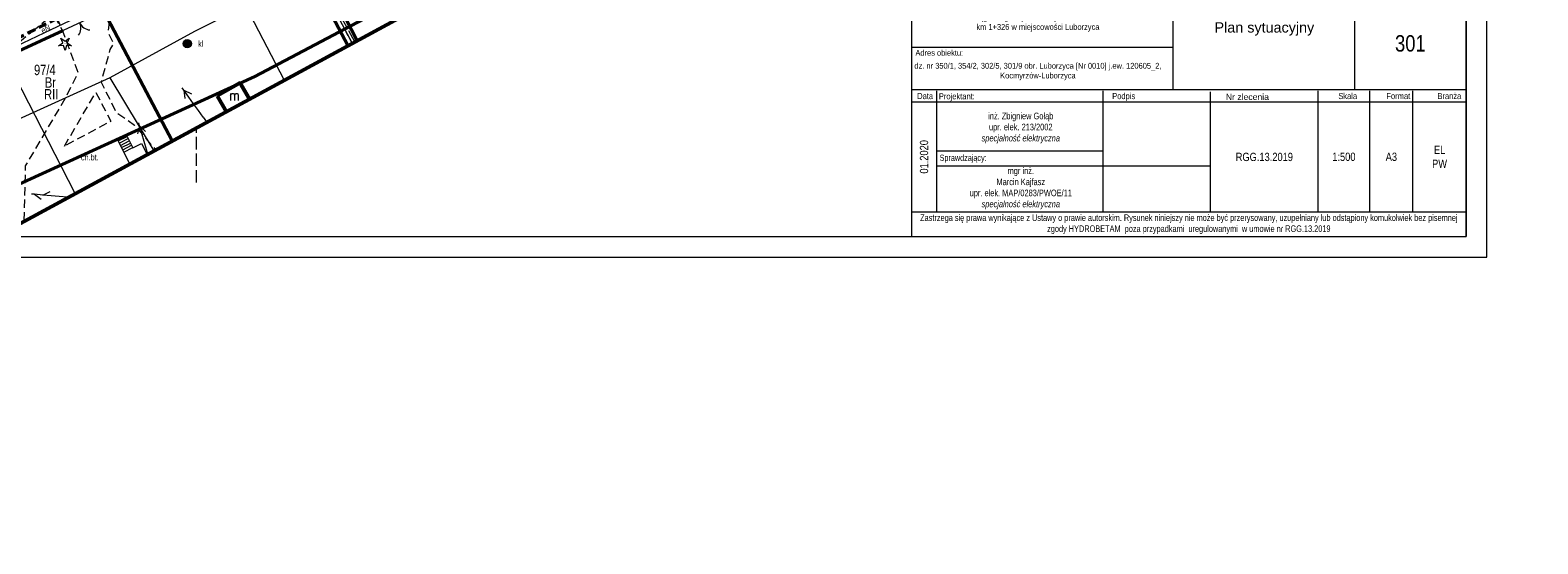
# Model space of a CAD drawing. Header units: metres. Extents: x 7437415 to 7437762, y 5556624 to 5556902.
# Tile 18 of 41: x 7437580 to 7437762, y 5556624 to 5556685. Entities that reach past the tile are written whole.
import ezdxf
from ezdxf.enums import TextEntityAlignment as Align

# ---------------------------------------------------------------- set-up
doc = ezdxf.new("R2010")
doc.units = ezdxf.units.M
doc.header["$MEASUREMENT"] = 0
for name, pattern in [('DGN Style 1', [1.842793, 0.003066, -1.839727]), ('EGBK02-500', [2, 1.5, -0.5]), ('EGBU01-500', [1, 0.5, -0.5]), ('KTCR02-500', [1.5, 1, -0.5]), ('KTJZ01-500', [2, 1.5, -0.5])]:
    doc.linetypes.add(name, pattern=pattern)
doc.layers.get('0').update_dxf_attribs({"color": 250, "lineweight": 5})
for name, color, linetype, lineweight in [('_TABELKA', 7, 'Continuous', 9), ('brama (linia) - symbol', 7, 'Continuous', 5), ('BUIB02_01', 250, 'Continuous', 5), ('EGBB01', 250, 'Continuous', 5), ('EGBD03', 250, 'Continuous', 5), ('EGBK02', 250, 'Continuous', 5), ('EGBS10', 250, 'Continuous', 5), ('EGBU01', 250, 'Continuous', 5), ('KTCR02', 250, 'Continuous', 5), ('KTJZ01', 250, 'Continuous', 5), ('KTOK02', 250, 'Continuous', 5), ('KTOK05_01', 250, 'Continuous', 5), ('MPZP', 250, 'Continuous', 5), ('OBOP01_01', 250, 'Continuous', 5), ('przewód elektroenergetyczny (linia)', 7, 'Continuous', 5), ('przewód elektroenergetyczny (linia)-Atr1', 7, 'Continuous', 5), ('przewód elektroenergetyczny niskiego napięcia (linia) - symbol', 7, 'Continuous', 5), ('przewód kanalizacyjny (linia)', 7, 'Continuous', 5), ('SUPG_01', 250, 'Continuous', 5), ('SUUS07', 250, 'Continuous', 5), ('Warstwa 1', 250, 'Continuous', 5)]:
    doc.layers.add(name, color=color, linetype=linetype, lineweight=lineweight)
doc.styles.add('ROMANS', font='arial.ttf', dxfattribs={"width": 0.8})
doc.styles.get("Standard").update_dxf_attribs({"font": 'txt.shx', "width": 0.75})
doc.linetypes.add('KTOK05_01-500', pattern='A,3.75,[13,dgnlstyle-rozp_2015.shx,S=0.002778,R=0,X=0,Y=0],3.75', length=7.5)

# ---------------------------------------------------------------- blocks, each defined once
blk = doc.blocks.new('PE04')
at = {"color": 0, "linetype": 'Continuous', "lineweight": 13, "ltscale": 10}
for p, q in [((6.5, 0), (0, 0)), ((6.5, 0), (16.5, 0)), ((16.5, 0), (26.5, 0)), ((26.5, 0), (36.5, 0)), ((36.5, 0), (46.5, 0)), ((46.5, 0), (37.84, 5)), ((46.5, 0), (37.84, -5)), ((46.5, 0), (50, 0))]:
    blk.add_line(p, q, dxfattribs=at)
blk = doc.blocks.new('OK02')
at = {"layer": 'brama (linia) - symbol', "color": 0, "linetype": 'Continuous', "lineweight": 13, "ltscale": 10}
for centre, start, end in [((-15, 0), 0, 60), ((15, 0), 120, 180)]:
    blk.add_arc(centre, 15, start, end, dxfattribs=at)
blk = doc.blocks.new('OBOP01_01')
at = {"layer": 'OBOP01_01', "linetype": 'Continuous', "lineweight": 13}
h = blk.add_hatch(color=96, dxfattribs=at)
edge = h.paths.add_edge_path()
edge.add_arc((0, 0), 0.05, 0, 360)
at = {"layer": 'OBOP01_01', "color": 96, "linetype": 'Continuous', "lineweight": 13, "flags": 128}
blk.add_lwpolyline([(0, -0.83), (-0.17, -0.23), (-0.79, -0.26), (-0.27, 0.09), (-0.49, 0.67), (0, 0.28), (0.49, 0.67), (0.27, 0.09), (0.79, -0.26), (0.17, -0.23), (0, -0.83)], close=True, dxfattribs=at)
blk = doc.blocks.new('SUUS07')
at = {"layer": 'SUUS07', "linetype": 'Continuous', "lineweight": 13}
h = blk.add_hatch(color=8, dxfattribs=at)
edge = h.paths.add_edge_path()
edge.add_arc((0, 0), 0.5, 0, 360)
at = {"layer": 'SUUS07', "color": 250, "linetype": 'Continuous', "lineweight": 13}
blk.add_line((-0.5, 0), (0.5, 0), dxfattribs=at)
blk.add_circle((0, 0), 0.5, dxfattribs=at)

msp = doc.modelspace()

# ---------------------------------------------------------------- linework, layer by layer
at = {"color": 0, "linetype": 'Continuous', "lineweight": 13}
for p, q in [((7437593.127, 5556673.901), (7437592.892, 5556672.929)), ((7437593.127, 5556673.901), (7437592.892, 5556672.929)), ((7437593.127, 5556673.901), (7437593.028, 5556674.236)), ((7437593.127, 5556673.901), (7437593.028, 5556674.236)), ((7437593.409, 5556672.941), (7437593.127, 5556673.901)), ((7437593.127, 5556673.901), (7437593.851, 5556673.211)), ((7437593.409, 5556672.941), (7437593.127, 5556673.901)), ((7437593.127, 5556673.901), (7437593.851, 5556673.211)), ((7437593.691, 5556671.982), (7437593.409, 5556672.941)), ((7437593.691, 5556671.982), (7437593.409, 5556672.941)), ((7437593.974, 5556671.023), (7437593.691, 5556671.982)), ((7437593.974, 5556671.023), (7437593.691, 5556671.982)), ((7437594.131, 5556670.489), (7437593.974, 5556671.023)), ((7437594.131, 5556670.489), (7437593.974, 5556671.023)), ((7437580.468, 5556665.637), (7437580.119, 5556665.668)), ((7437580.468, 5556665.637), (7437580.119, 5556665.668)), ((7437581.464, 5556665.55), (7437580.468, 5556665.637)), ((7437580.468, 5556665.637), (7437581.287, 5556665.063)), ((7437581.464, 5556665.55), (7437580.468, 5556665.637)), ((7437580.468, 5556665.637), (7437581.287, 5556665.063)), ((7437581.464, 5556665.55), (7437582.37, 5556665.972)), ((7437581.464, 5556665.55), (7437582.37, 5556665.972)), ((7437582.46, 5556665.462), (7437581.464, 5556665.55)), ((7437582.46, 5556665.462), (7437581.464, 5556665.55)), ((7437583.456, 5556665.374), (7437582.46, 5556665.462)), ((7437583.456, 5556665.374), (7437582.46, 5556665.462)), ((7437584.452, 5556665.287), (7437583.456, 5556665.374)), ((7437584.452, 5556665.287), (7437583.456, 5556665.374)), ((7437584.452, 5556665.287), (7437584.525, 5556665.281)), ((7437584.452, 5556665.287), (7437584.525, 5556665.281))]:
    msp.add_line(p, q, dxfattribs=at)
at = {"layer": '_TABELKA'}
for p, q in [((7437686.1, 5556695.807), (7437686.1, 5556660.566)), ((7437717.636, 5556678.257), (7437717.636, 5556695.807)), ((7437752.925, 5556695.807), (7437752.925, 5556684.445)), ((7437739.465, 5556689.729), (7437739.465, 5556678.257)), ((7437752.925, 5556688.007), (7437752.925, 5556660.566)), ((7437686.1, 5556683.345), (7437717.636, 5556683.345)), ((7437686.1, 5556678.257), (7437752.925, 5556678.257)), ((7437689.145, 5556663.546), (7437689.145, 5556678.08)), ((7437722.142, 5556663.546), (7437722.142, 5556677.967)), ((7437735.073, 5556663.546), (7437735.073, 5556678.08)), ((7437741.307, 5556663.546), (7437741.307, 5556678.08)), ((7437746.507, 5556663.546), (7437746.507, 5556678.08)), ((7437686.1, 5556676.754), (7437752.925, 5556676.754))]:
    msp.add_line(p, q, dxfattribs=at)
at = {"layer": '_TABELKA', "ltscale": 10}
msp.add_line((7437686.1, 5556663.546), (7437752.925, 5556663.546), dxfattribs=at)
at = {"layer": '_TABELKA', "color": 7}
for points in [[(7437755.425, 5556804.566), (7437414.651, 5556804.566), (7437414.651, 5556658.066), (7437755.425, 5556658.066)], [(7437752.925, 5556802.066), (7437417.151, 5556802.066), (7437417.151, 5556660.566), (7437752.925, 5556660.566)]]:
    msp.add_lwpolyline(points, close=True, dxfattribs=at)
at = {"layer": '_TABELKA'}
for points in [[(7437709.157, 5556678.08), (7437709.157, 5556663.546)], [(7437689.145, 5556670.86), (7437709.157, 5556670.86)], [(7437689.145, 5556669.062), (7437722.142, 5556669.062)]]:
    msp.add_lwpolyline(points, dxfattribs=at)
at = {"layer": '_TABELKA', "linetype": 'DGN Style 1', "flags": 128}
msp.add_lwpolyline([(7437746.664, 5556660.566), (7437752.925, 5556660.566), (7437752.925, 5556676.522)], dxfattribs=at)
at = {"layer": '_TABELKA', "flags": 128}
msp.add_lwpolyline([(7437686.1, 5556660.566), (7437752.925, 5556660.566)], dxfattribs=at)
at = {"layer": 'BUIB02_01', "color": 212, "linetype": 'Continuous', "lineweight": 40}
msp.add_line((7437609.016, 5556704.209), (7437619.315, 5556684.139), dxfattribs=at)
at = {"layer": 'EGBB01', "color": 7, "linetype": 'Continuous', "lineweight": 53, "flags": 128}
for points in [[(7437605.26, 5556679.07), (7437602.48, 5556677.49)], [(7437606.366, 5556677.122), (7437605.26, 5556679.07)], [(7437602.48, 5556677.49), (7437603.561, 5556675.601)]]:
    msp.add_lwpolyline(points, dxfattribs=at)
at = {"layer": 'EGBD03', "color": 96, "linetype": 'Continuous', "lineweight": 13, "flags": 128}
for points in [[(7437608.79, 5556702.48), (7437618.728, 5556683.825)], [(7437588.89, 5556687.53), (7437596.998, 5556672.043)]]:
    msp.add_lwpolyline(points, dxfattribs=at)
at = {"layer": 'EGBK02', "color": 96, "linetype": 'EGBK02-500', "lineweight": 13, "flags": 128}
msp.add_lwpolyline([(7437596.998, 5556672.043), (7437588.89, 5556687.53)], dxfattribs=at)
at = {"layer": 'EGBS10', "color": 7, "linetype": 'Continuous', "lineweight": 13}
for p, q in [((7437590.54, 5556672.06), (7437591.61, 5556672.61)), ((7437590.54, 5556672.06), (7437591.61, 5556672.61)), ((7437591.955, 5556669.309), (7437590.54, 5556672.06)), ((7437590.68, 5556671.79), (7437591.75, 5556672.34)), ((7437590.81, 5556671.53), (7437591.88, 5556672.08)), ((7437590.95, 5556671.26), (7437592.02, 5556671.81)), ((7437591.09, 5556670.99), (7437592.16, 5556671.54)), ((7437591.61, 5556672.61), (7437592.32, 5556671.23)), ((7437592.32, 5556671.23), (7437593.34, 5556671.75)), ((7437593.34, 5556671.75), (7437594.019, 5556670.428)), ((7437591.23, 5556670.73), (7437592.3, 5556671.28))]:
    msp.add_line(p, q, dxfattribs=at)
at = {"layer": 'EGBU01', "color": 96, "linetype": 'EGBU01-500', "lineweight": 13, "flags": 128}
for points in [[(7437618.728, 5556683.825), (7437608.79, 5556702.48)], [(7437608.79, 5556702.48), (7437618.728, 5556683.825)], [(7437583.87, 5556685.3), (7437581.3, 5556690.06)], [(7437588.89, 5556687.53), (7437596.998, 5556672.043)], [(7437596.998, 5556672.043), (7437588.89, 5556687.53)], [(7437575.92, 5556681.62), (7437583.87, 5556685.3)]]:
    msp.add_lwpolyline(points, dxfattribs=at)
at = {"layer": 'KTCR02', "color": 7, "linetype": 'KTCR02-500', "lineweight": 13, "flags": 128}
msp.add_lwpolyline([(7437579.22, 5556662.5), (7437579.39, 5556669.07), (7437584.18, 5556677.18), (7437585.74, 5556680.27), (7437583.87, 5556685.3), (7437583.31, 5556686.59), (7437584.59, 5556687.27), (7437588.01, 5556689.01), (7437588.89, 5556687.53), (7437589.46, 5556686.32), (7437589.32, 5556685.09), (7437590, 5556683.81), (7437589.55, 5556683.08), (7437588.49, 5556679.13), (7437590.29, 5556675.55), (7437592.5, 5556673.98), (7437595.057, 5556670.991)], dxfattribs=at)
msp.add_lwpolyline([(7437584.07, 5556671.44), (7437587.86, 5556677.9), (7437589.66, 5556674.43), (7437584.07, 5556671.44)], close=True, dxfattribs=at)
at = {"layer": 'KTJZ01', "color": 7, "linetype": 'KTJZ01-500', "lineweight": 13, "flags": 128}
for points in [[(7437589.109, 5556707.502), (7437587.51, 5556704.57), (7437591.6, 5556694.89), (7437588.51, 5556693.05), (7437585.23, 5556698.82), (7437583.56, 5556697.89), (7437586.26, 5556692.39), (7437588.01, 5556689.01), (7437584.59, 5556687.27), (7437583.01, 5556687.54), (7437568.72, 5556675.73), (7437566.49, 5556680.22), (7437581.79, 5556690.63), (7437580.06, 5556696.08), (7437576.97, 5556698.63), (7437575.78, 5556700.17)], [(7437619.068, 5556684.009), (7437615.7, 5556690.01), (7437608.45, 5556703.74)]]:
    msp.add_lwpolyline(points, dxfattribs=at)
at = {"layer": 'KTOK02', "color": 7, "linetype": 'Continuous', "lineweight": 13, "flags": 128}
msp.add_lwpolyline([(7437587.9, 5556687.21), (7437583.93, 5556685.36)], dxfattribs=at)
at = {"layer": 'KTOK05_01', "color": 7, "linetype": 'KTOK05_01-500', "lineweight": 40, "flags": 128}
for points in [[(7437618.204, 5556683.541), (7437608.27, 5556702.43), (7437608.26, 5556702.42)], [(7437588.89, 5556687.53), (7437597.032, 5556672.062)], [(7437568.97, 5556671.61), (7437569.48, 5556674.26), (7437578.55, 5556682.89), (7437583.93, 5556685.36)]]:
    msp.add_lwpolyline(points, dxfattribs=at)
at = {"layer": 'MPZP', "color": 212, "linetype": 'KTCR02-500', "lineweight": 40, "flags": 128}
msp.add_lwpolyline([(7437480.406, 5556653.046), (7437497.678, 5556655.366), (7437530.257, 5556663.123), (7437555.691, 5556673.002), (7437601.685, 5556696.111), (7437651.01, 5556723.248), (7437712.92, 5556755.928), (7437752.943, 5556777.073)], dxfattribs=at)
at = {"layer": 'MPZP', "color": 212, "linetype": 'KTOK05_01-500', "lineweight": 40, "flags": 128}
msp.add_lwpolyline([(7437495.183, 5556636.991), (7437534.91, 5556646.91), (7437607.002, 5556679.825), (7437691.32, 5556724.349), (7437761.13, 5556762.033)], dxfattribs=at)
at = {"layer": 'przewód elektroenergetyczny (linia)', "color": 1, "linetype": 'Continuous', "lineweight": 13, "flags": 128}
msp.add_lwpolyline([(7437570.15, 5556675.06), (7437569.67, 5556675.52), (7437578.26, 5556683.46), (7437582.47, 5556685.47), (7437587.88, 5556688.07), (7437585.32, 5556692.93), (7437587.22, 5556693.96)], dxfattribs=at)
at = {"layer": 'przewód kanalizacyjny (linia)', "color": 36, "linetype": 'Continuous', "lineweight": 13, "flags": 128}
msp.add_lwpolyline([(7437585.379, 5556665.743), (7437575.73, 5556684.44)], dxfattribs=at)
at = {"layer": 'SUPG_01', "color": 52, "linetype": 'Continuous', "lineweight": 13, "flags": 128}
for points in [[(7437619.69, 5556696.07), (7437619.33, 5556696.07), (7437605.899, 5556688.332), (7437599.734, 5556685.262), (7437589.523, 5556679.677), (7437568.76, 5556670.23), (7437547.783, 5556659.698), (7437510.677, 5556638.674)], [(7437605.899, 5556688.332), (7437610.54, 5556679.386)], [(7437589.523, 5556679.677), (7437594.859, 5556670.884)]]:
    msp.add_lwpolyline(points, dxfattribs=at)
at = {"layer": 'Warstwa 1', "color": 7, "linetype": 'KTJZ01-500', "lineweight": 13}
msp.add_line((7437600, 5556667.05), (7437600, 5556673.667), dxfattribs=at)
at = {"layer": 'Warstwa 1', "color": 207, "linetype": 'Continuous', "lineweight": 53, "true_color": 0x6e1e6e, "flags": 128}
msp.add_lwpolyline([(7437466.384, 5556694.725), (7437479.253, 5556654.299), (7437507.556, 5556623.548), (7437507.556, 5556623.548), (7437761.553, 5556761.255), (7437724.258, 5556829.774), (7437466.384, 5556694.725)], close=True, dxfattribs=at)

# ---------------------------------------------------------------- block references
at = {"layer": 'KTOK02', "color": 7, "linetype": 'Continuous', "lineweight": 13, "xscale": 0.1, "yscale": 0.1, "zscale": 0.1, "rotation": 204.985}
msp.add_blockref('OK02', (7437585.915, 5556686.285), dxfattribs=at)
at = {"layer": 'OBOP01_01', "color": 96, "linetype": 'Continuous', "lineweight": 13}
msp.add_blockref('OBOP01_01', (7437584.148, 5556683.782), dxfattribs=at)
at = {"layer": 'przewód elektroenergetyczny niskiego napięcia (linia) - symbol', "color": 1, "linetype": 'Continuous', "lineweight": 13, "xscale": 0.1, "yscale": 0.1, "zscale": 0.1, "rotation": 125.496}
msp.add_blockref('PE04', (7437601.17, 5556674.38), dxfattribs=at)
at = {"layer": 'SUUS07', "color": 7, "linetype": 'Continuous', "lineweight": 13}
msp.add_blockref('SUUS07', (7437598.869, 5556683.775), dxfattribs=at)

# ---------------------------------------------------------------- texts
at = {"layer": '_TABELKA', "style": 'ROMANS', "text_generation_flag": 6, "width": 0.8}
for s, height, p in [('Adres obiektu:', 0.70312, (7437686.581, 5556682.327)), ('Skala              Format             Branża', 0.7425, (7437737.517, 5556677.103))]:
    msp.add_text(s, height=height, rotation=180, dxfattribs=at).set_placement(p)
at = {"layer": '_TABELKA', "style": 'ROMANS', "text_generation_flag": 6}
for s, height, width, p in [('Data', 0.7425, 0.8, (7437687.747, 5556677.1)), ('Projektant:', 0.7425, 0.8, (7437691.569, 5556677.073)), ('Podpis', 0.7425, 0.8, (7437711.668, 5556677.1)), ('Nr zlecenia', 0.7425, 1, (7437726.568, 5556676.997)), ('Sprawdzający:', 0.75, 0.8, (7437692.326, 5556669.663))]:
    msp.add_text(s, height=height, rotation=180, dxfattribs=dict(at, width=width)).set_placement(p, align=Align.CENTER)
at = {"layer": '_TABELKA', "attachment_point": 5, "style": 'ROMANS'}
for s, insert, char_height, width in [('{\\C0;\\PBudowa chodnika w ciągu drogi wojewódzkiej nr 776 odc. ref.  050 km 1+134 do km 1+326 w miejscowości Luborzyca}', (7437701.333, 5556686.861), 0.703125, 28.07276), ('{\\W1;\\C0;Plan sytuacyjny}', (7437728.613, 5556685.552), 1.2375, 21.70305), ('{\\C0;301}', (7437746.195, 5556683.802), 1.98, 13.45967), ('{\\C0;dz. nr 350/1, 354/2, 302/5, 301/9 obr. Luborzyca [Nr 0010] j.ew. 120605_2, Kocmyrzów-Luborzyca}', (7437701.333, 5556680.422), 0.70312, 28.07276), ('inż. Zbigniew Gołąb\\Pupr. elek. 213/2002\\P{\\fArial|b0|i1|c238|p34;specjalność elektryczna}', (7437699.269, 5556673.62), 0.8, 20.01201), ('EL\\PPW', (7437749.716, 5556670.15), 1, 6.41748), ('RGG.13.2019', (7437728.608, 5556670.135), 1, 12.9314), ('1:500', (7437738.19, 5556670.15), 1, 6.23375), ('A3', (7437743.907, 5556670.15), 1, 5.2), ('mgr inż.\\PMarcin Kajfasz\\Pupr. elek. MAP/0283/PWOE/11\\P{\\fArial|b0|i1|c238|p34;specjalność elektryczna}', (7437699.269, 5556666.353), 0.8, 20.01201), ('Zastrzega się prawa wynikające z Ustawy o prawie autorskim. Rysunek niniejszy nie może być przerysowany, uzupełniany lub odstąpiony komukolwiek bez pisemnej zgody HYDROBETAM  poza przypadkami  uregulowanymi  w umowie nr RGG.13.2019', (7437719.512, 5556662.042), 0.792, 66.825)]:
    msp.add_mtext(s, dxfattribs=dict(at, insert=insert, char_height=char_height, width=width))
at = {"layer": '_TABELKA', "insert": (7437687.622, 5556670.15), "char_height": 1, "width": 13.20778, "attachment_point": 5, "rotation": 90, "style": 'ROMANS'}
msp.add_mtext('{\\C0;01.2020}', dxfattribs=at)
at = {"layer": 'EGBB01', "color": 7, "linetype": 'Continuous', "lineweight": 30, "width": 0.8}
msp.add_text('m', height=1.25, dxfattribs=at).set_placement((7437604.545, 5556677.579), align=Align.MIDDLE_CENTER)
at = {"layer": 'EGBD03', "color": 96, "linetype": 'Continuous', "lineweight": 30, "insert": (7437580.408, 5556679.971), "char_height": 1.25, "attachment_point": 7, "line_spacing_factor": 0.6}
msp.add_mtext('\\FWORKING_1250;\\H1x;\\W0.8;97/4', dxfattribs=at)
at = {"layer": 'EGBK02', "color": 96, "linetype": 'Continuous', "lineweight": 30, "insert": (7437581.622, 5556677.063), "char_height": 1.25, "attachment_point": 7, "line_spacing_factor": 0.6}
msp.add_mtext('\\FWORKING_1250;\\H1x;\\W0.8;RII', dxfattribs=at)
at = {"layer": 'EGBU01', "color": 96, "linetype": 'Continuous', "lineweight": 30, "insert": (7437581.716, 5556678.479), "char_height": 1.25, "attachment_point": 7, "line_spacing_factor": 0.6}
msp.add_mtext('\\FWORKING_1250;\\H1x;\\W0.8;Br', dxfattribs=at)
at = {"layer": 'KTCR02', "color": 7, "linetype": 'Continuous', "lineweight": 13, "insert": (7437586.065, 5556669.711), "char_height": 0.75, "attachment_point": 7, "line_spacing_factor": 0.6}
msp.add_mtext('\\FWORKING_1250;\\H1x;\\W0.8;ch.bt.', dxfattribs=at)
at = {"layer": 'przewód elektroenergetyczny (linia)-Atr1', "color": 1, "insert": (7437581.32, 5556685.295), "char_height": 0.75, "attachment_point": 4, "rotation": 25.669, "line_spacing_factor": 0.6}
msp.add_mtext('\\FWORKING_1250;\\H1x;\\W0.8;eN', dxfattribs=at)
at = {"layer": 'SUUS07', "color": 7, "linetype": 'Continuous', "lineweight": 13, "insert": (7437600.175, 5556683.4), "char_height": 0.75, "attachment_point": 7, "line_spacing_factor": 0.6}
msp.add_mtext('\\FWORKING;\\H1x;\\W0.8;kl', dxfattribs=at)

doc.saveas('drawing.dxf')
